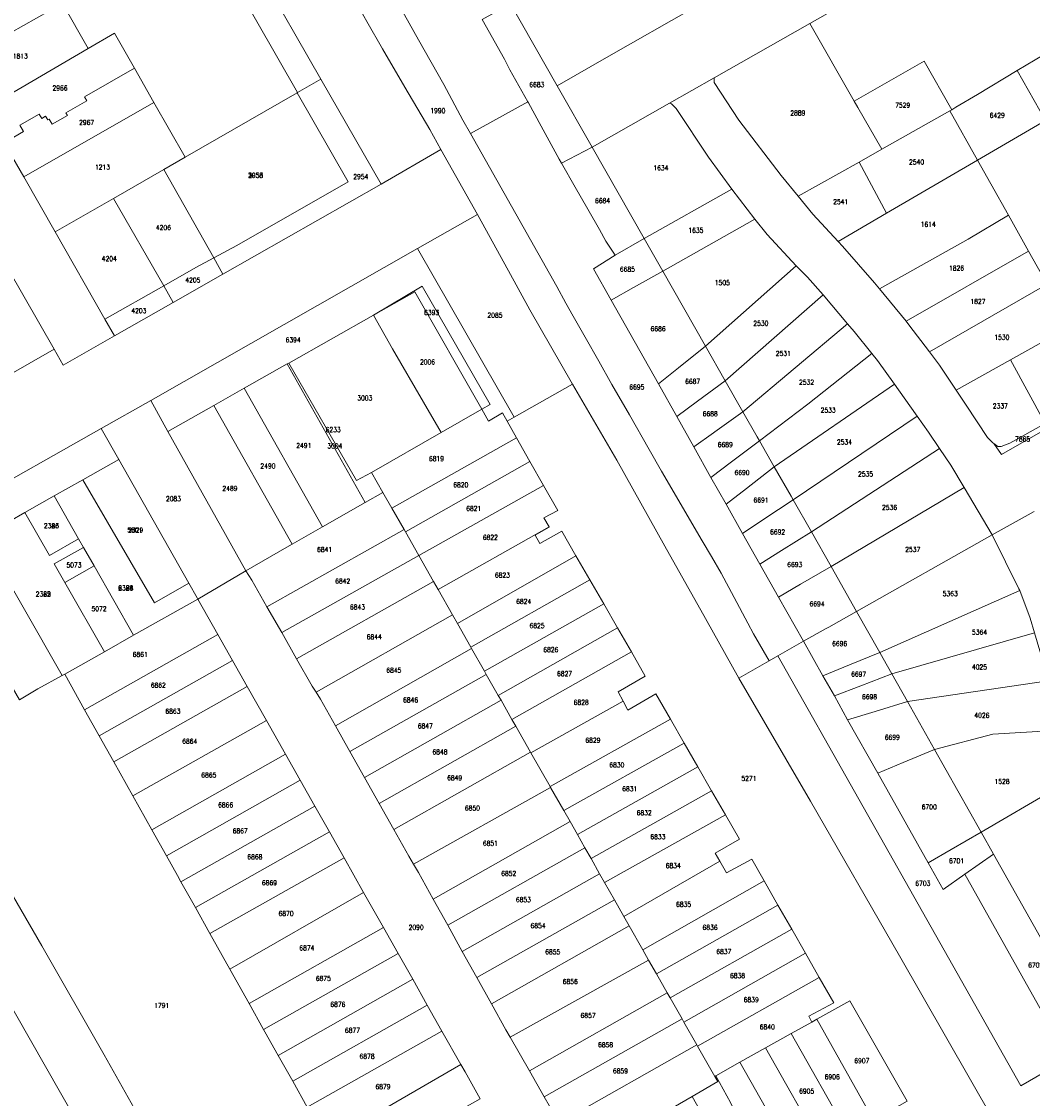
# Model space of a CAD drawing. Header units: metres. Extents: x 3 to 114181, y 112716 to 476231.
# Tile 20 of 90: x 112288 to 112497, y 475186 to 475409. Entities that reach past the tile are written whole.
import ezdxf
from ezdxf.enums import TextEntityAlignment as Align

# ---------------------------------------------------------------- set-up
doc = ezdxf.new("R2010")
doc.units = ezdxf.units.M
doc.header["$MEASUREMENT"] = 0
doc.layers.add('Kadasterperceelnummers', color=14, linetype='Continuous', lineweight=0)
doc.layers.add('Kadasterpercelen', color=14, linetype='Continuous', lineweight=13)
doc.styles.add('Style-STANDARD', font='STANDARD.shx')

msp = doc.modelspace()

# ---------------------------------------------------------------- linework, layer by layer
at = {"layer": 'Kadasterpercelen', "linetype": 'Continuous', "flags": 128}
for points in [[(112494.12, 475398.68), (112507.15, 475406.41), (112506.78, 475407.06), (112559.4, 475436.56), (112559.63, 475436.16), (112573.25, 475443.89), (112573.27, 475443.9), (112575.85, 475445.36), (112576.79, 475445.89), (112581.33, 475448.46), (112566.56, 475474.34), (112550.89, 475465.48), (112539.39, 475458.85), (112525.45, 475450.97), (112508.05, 475441.11), (112495.66, 475433.98), (112477.98, 475423.81), (112461.65, 475414.42), (112451.14, 475408.44), (112460.36, 475392.37), (112474.84, 475400.6), (112480.57, 475390.54), (112481.45, 475391.07), (112485.88, 475393.73)], [(112280.48, 475431.38), (112287.11, 475428.83), (112291.2, 475421.61), (112296.32, 475412.59), (112301.63, 475403.23), (112307.11, 475406.42), (112311.23, 475399.19), (112315.27, 475392.09), (112321.74, 475380.73), (112344.95, 475394.06), (112345.01, 475394.1), (112332.21, 475416.53), (112324.6, 475412.23), (112309.3, 475439.29), (112304.16, 475448.35), (112299.17, 475445.59), (112250.15, 475461.76), (112246.48, 475450.99), (112257.89, 475429.95), (112258.65, 475428.62), (112270.36, 475435.1)], [(112345.01, 475394.1), (112349.88, 475396.9), (112324.04, 475442.01), (112304, 475448.63), (112304.16, 475448.35), (112309.3, 475439.29), (112324.6, 475412.23), (112332.21, 475416.53)], [(112291.2, 475421.61), (112269.52, 475409.7), (112274.74, 475400.43), (112296.32, 475412.59)], [(112280.21, 475390.74), (112301.63, 475403.23), (112296.32, 475412.59), (112274.74, 475400.43)], [(112406.07, 475382.81), (112398.82, 475395.52), (112389.16, 475412.47), (112383.25, 475409.22), (112387.89, 475401.03), (112389.03, 475398.84), (112392.76, 475392.2), (112392.88, 475391.99), (112395.49, 475387.17), (112399.25, 475380.29), (112399.72, 475379.47)], [(112448.78, 475372.64), (112461.39, 475379.72), (112466.1, 475382.37), (112461.14, 475391.02), (112460.36, 475392.37), (112451.14, 475408.44), (112431.36, 475397.19), (112431.32, 475396.92), (112431.34, 475396.22), (112436.44, 475388.42), (112445.24, 475376.93)], [(112280.21, 475390.74), (112301.63, 475403.23), (112307.11, 475406.42), (112311.23, 475399.19), (112300.9, 475393.23), (112301.38, 475392.41), (112297.04, 475389.91), (112297.34, 475389.4), (112294.16, 475387.57), (112293.56, 475388.61), (112293.27, 475388.45), (112292.83, 475389.22), (112292.02, 475388.76), (112291.49, 475389.66), (112287.5, 475387.36), (112288.27, 475386.03), (112284.24, 475383.71)], [(112542.34, 475344.19), (112529.21, 475336.8), (112499.99, 475388.34), (112494.12, 475398.68), (112507.15, 475406.41), (112516.64, 475389.63), (112521.95, 475380.23), (112526.26, 475372.62), (112530.42, 475365.26), (112535.29, 475356.65)], [(112480.57, 475390.54), (112474.84, 475400.6), (112460.36, 475392.37), (112461.14, 475391.02), (112466.1, 475382.37), (112480.2, 475390.32)], [(112284.24, 475383.71), (112288.27, 475386.03), (112287.5, 475387.36), (112291.49, 475389.66), (112292.02, 475388.76), (112292.83, 475389.22), (112293.27, 475388.45), (112293.56, 475388.61), (112294.16, 475387.57), (112297.34, 475389.4), (112297.04, 475389.91), (112301.38, 475392.41), (112300.9, 475393.23), (112311.23, 475399.19), (112315.27, 475392.09), (112288.28, 475376.65)], [(112480.57, 475390.54), (112481.45, 475391.07), (112485.88, 475393.73), (112494.12, 475398.68), (112499.99, 475388.34), (112485.91, 475380.13), (112480.2, 475390.32)], [(112329.56, 475356.5), (112362.34, 475375.17), (112349.88, 475396.9), (112345.01, 475394.1), (112344.95, 475394.06), (112355.51, 475375.6), (112332.42, 475362.46), (112327.66, 475359.87)], [(112321.74, 475380.73), (112344.95, 475394.06), (112355.51, 475375.6), (112332.42, 475362.46), (112327.66, 475359.87), (112317.34, 475378.2)], [(112327.66, 475359.87), (112332.42, 475362.46), (112355.51, 475375.6), (112344.95, 475394.06), (112321.74, 475380.73), (112317.34, 475378.2)], [(112288.28, 475376.65), (112294.8, 475365.25), (112306.86, 475372.18), (112317.34, 475378.2), (112321.74, 475380.73), (112315.27, 475392.09)], [(112442.76, 475276.42), (112444.52, 475277.42), (112449.88, 475280.45), (112444.66, 475289.58), (112440.82, 475296.42), (112437.19, 475302.81), (112433.85, 475308.84), (112430.69, 475314.39), (112427.11, 475320.73), (112423.59, 475327), (112419.79, 475333.79), (112410.01, 475351.13), (112406.32, 475357.63), (112410.82, 475360.41), (112408.93, 475363.36), (112407.56, 475365.75), (112405.16, 475369.95), (112402.55, 475374.52), (112399.72, 475379.47), (112399.25, 475380.29), (112395.49, 475387.17), (112392.88, 475391.99), (112392.76, 475392.2), (112380.85, 475385.67), (112398.76, 475353.97), (112400.62, 475350.51), (112402.16, 475347.78), (112404.62, 475343.45), (112407.46, 475338.45), (112410.18, 475333.65), (112413.8, 475327.33), (112417.91, 475320.15), (112420.45, 475315.72), (112428.88, 475301.28), (112430.81, 475298.04), (112432.79, 475294.53), (112435.47, 475289.53), (112438.3, 475284.23), (112439.51, 475281.99)], [(112416.84, 475363.9), (112406.07, 475382.81), (112422.1, 475391.93), (112422.49, 475391.8), (112423.48, 475390.8), (112430.16, 475380.74), (112435.01, 475374.08)], [(112480.2, 475390.32), (112485.91, 475380.13), (112467.08, 475369.15), (112461.39, 475379.72), (112466.1, 475382.37)], [(112492.3, 475368.74), (112494.4, 475365), (112496.49, 475361.29), (112500.35, 475354.4), (112502.66, 475350.28), (112505.23, 475345.71), (112512.58, 475332.6), (112514.78, 475328.68), (112529.21, 475336.8), (112499.99, 475388.34), (112485.91, 475380.13), (112488.67, 475375.22)], [(112416.84, 475363.9), (112406.07, 475382.81), (112399.72, 475379.47), (112402.55, 475374.52), (112405.16, 475369.95), (112407.56, 475365.75), (112408.93, 475363.36), (112410.82, 475360.41)], [(112485.91, 475380.13), (112488.67, 475375.22), (112492.3, 475368.74), (112483.98, 475363.72), (112465.58, 475353.49), (112464.57, 475354.73), (112457.91, 475362.32), (112457.02, 475363.28), (112467.08, 475369.15)], [(112306.86, 475372.18), (112317.3, 475354.1), (112323.95, 475357.86), (112327.66, 475359.87), (112317.34, 475378.2)], [(112461.39, 475379.72), (112467.08, 475369.15), (112457.02, 475363.28), (112451.82, 475368.96), (112448.78, 475372.64)], [(112439.78, 475367.9), (112435.01, 475374.08), (112416.84, 475363.9), (112420.71, 475357.1)], [(112306.86, 475372.18), (112294.8, 475365.25), (112305.13, 475347.21), (112317.3, 475354.1)], [(112369.91, 475361.84), (112389.89, 475326.89), (112402.01, 475333.68), (112393.18, 475349.12), (112388.72, 475357.18), (112382.28, 475368.89)], [(112492.3, 475368.74), (112494.4, 475365), (112496.49, 475361.29), (112471.11, 475346.74), (112465.58, 475353.49), (112483.98, 475363.72)], [(112448.35, 475358.21), (112429.57, 475341.57), (112420.71, 475357.1), (112439.78, 475367.9), (112442.34, 475364.74)], [(112410.01, 475351.13), (112406.32, 475357.63), (112410.82, 475360.41), (112416.84, 475363.9), (112420.71, 475357.1), (112414.62, 475353.71)], [(112318.18, 475323.94), (112327.67, 475329.3), (112333.99, 475332.87), (112342.86, 475337.89), (112343.23, 475338.09), (112360.77, 475348), (112370.82, 475354.03), (112384.96, 475329.53), (112383.22, 475328.54), (112384.62, 475326.08), (112387.46, 475327.78), (112388.43, 475326.08), (112389.89, 475326.89), (112369.91, 475361.84), (112314.6, 475330.34)], [(112327.66, 475359.87), (112323.95, 475357.86), (112317.3, 475354.1), (112319.29, 475350.65), (112329.56, 475356.5)], [(112496.49, 475361.29), (112500.35, 475354.4), (112475.94, 475340.41), (112471.69, 475346.03), (112471.11, 475346.74)], [(112433.64, 475334.42), (112429.57, 475341.57), (112448.35, 475358.21), (112450.66, 475355.91), (112453.91, 475352.19)], [(112274.77, 475351.61), (112284.21, 475335), (112294.6, 475340.94), (112285.14, 475357.47)], [(112274.77, 475351.61), (112285.14, 475357.47), (112294.6, 475340.94), (112284.21, 475335)], [(112419.79, 475333.79), (112410.01, 475351.13), (112414.62, 475353.71), (112420.71, 475357.1), (112429.57, 475341.57), (112423.97, 475337.11)], [(112305.13, 475347.21), (112307.13, 475343.72), (112319.29, 475350.65), (112317.3, 475354.1)], [(112369.32, 475352.83), (112383.22, 475328.54), (112384.96, 475329.53), (112370.82, 475354.03), (112360.77, 475348)], [(112500.35, 475354.4), (112475.94, 475340.41), (112478.04, 475337.64), (112481.5, 475332.45), (112492.76, 475338.74), (112505.23, 475345.71), (112502.66, 475350.28)], [(112360.77, 475348), (112364.71, 475341.01), (112371.12, 475329.99), (112374.78, 475323.7), (112383.22, 475328.54), (112369.32, 475352.83)], [(112437.32, 475327.96), (112433.64, 475334.42), (112453.91, 475352.19), (112458.98, 475346.23)], [(112343.23, 475338.09), (112360.77, 475348), (112364.71, 475341.01), (112371.12, 475329.99), (112374.78, 475323.7), (112360.34, 475315.42), (112362.73, 475311.3), (112359.07, 475309.22), (112350.17, 475304.14), (112343.92, 475300.58), (112327.67, 475329.3), (112333.99, 475332.87), (112342.86, 475337.89)], [(112360.77, 475348), (112343.23, 475338.09), (112357.27, 475313.75), (112360.34, 475315.42), (112374.78, 475323.7), (112371.12, 475329.99), (112364.71, 475341.01)], [(112464.04, 475340.07), (112450.76, 475329.59), (112440.73, 475321.99), (112440.26, 475322.81), (112437.32, 475327.96), (112458.98, 475346.23), (112460.38, 475344.59)], [(112505.23, 475345.71), (112512.58, 475332.6), (112499.91, 475325.54), (112492.76, 475338.74)], [(112423.59, 475327), (112419.79, 475333.79), (112423.97, 475337.11), (112429.57, 475341.57), (112433.64, 475334.42), (112427.88, 475330.17)], [(112468.73, 475333.68), (112443.81, 475316.59), (112440.73, 475321.99), (112450.76, 475329.59), (112464.04, 475340.07), (112465.19, 475338.64)], [(112342.86, 475337.89), (112333.99, 475332.87), (112350.17, 475304.14), (112359.07, 475309.22)], [(112343.23, 475338.09), (112342.86, 475337.89), (112359.07, 475309.22), (112362.73, 475311.3), (112360.34, 475315.42), (112357.27, 475313.75)], [(112487.98, 475322.68), (112489.06, 475321.57), (112489.29, 475321.4), (112490.09, 475320.82), (112490.83, 475320.77), (112492.6, 475321.46), (112499.91, 475325.54), (112492.76, 475338.74), (112481.5, 475332.45), (112483.57, 475329.34)], [(112427.11, 475320.73), (112423.59, 475327), (112427.88, 475330.17), (112433.64, 475334.42), (112437.32, 475327.96), (112431.46, 475323.81), (112431.24, 475323.66)], [(112447.7, 475309.76), (112447.27, 475310.5), (112443.81, 475316.59), (112468.73, 475333.68), (112473.09, 475327.58), (112473.44, 475327.08)], [(112327.67, 475329.3), (112343.92, 475300.58), (112350.17, 475304.14), (112333.99, 475332.87)], [(112314.6, 475330.34), (112304.37, 475324.52), (112307.98, 475318.14), (112322.52, 475292.49), (112324.24, 475289.44), (112324.36, 475289.2), (112334.31, 475295.04), (112318.18, 475323.94)], [(112327.67, 475329.3), (112318.18, 475323.94), (112334.31, 475295.04), (112342.79, 475299.94), (112343.92, 475300.58)], [(112362.73, 475311.3), (112364.59, 475308.03), (112390.38, 475322.62), (112388.43, 475326.08), (112387.46, 475327.78), (112384.62, 475326.08), (112383.22, 475328.54), (112374.78, 475323.7), (112360.34, 475315.42)], [(112434.95, 475317.62), (112430.69, 475314.39), (112427.11, 475320.73), (112431.24, 475323.66), (112431.46, 475323.81), (112437.32, 475327.96), (112440.26, 475322.81), (112440.73, 475321.99)], [(112451.49, 475303.1), (112447.7, 475309.76), (112473.44, 475327.08), (112475.79, 475323.79), (112478.06, 475320.39)], [(112304.37, 475324.52), (112249.15, 475293.29), (112252.84, 475286.74), (112259.88, 475290.79), (112265.3, 475293.91), (112270.72, 475297.03), (112276.28, 475300.23), (112279.73, 475302.15), (112282.27, 475303.56), (112288.52, 475307.11), (112294.6, 475310.55), (112300.53, 475313.91), (112307.98, 475318.14)], [(112490.09, 475320.82), (112490.83, 475320.77), (112492.6, 475321.46), (112499.91, 475325.54), (112500.41, 475324.62), (112490.85, 475319.15), (112489.29, 475321.4)], [(112367.1, 475303.61), (112367.39, 475303.1), (112393.18, 475317.68), (112390.38, 475322.62), (112364.59, 475308.03)], [(112433.85, 475308.84), (112430.69, 475314.39), (112434.95, 475317.62), (112440.73, 475321.99), (112443.81, 475316.59), (112438.05, 475312.11)], [(112680.95, 475297.36), (112510.57, 475198.52), (112505.66, 475207.23), (112489.22, 475236.37), (112486.67, 475240.89), (112501.82, 475249.72), (112511.33, 475255.26), (112545.31, 475275.05), (112565.17, 475286.61), (112575.98, 475292.91), (112584.47, 475297.82), (112604.15, 475309.21), (112620.95, 475318.93), (112626.7, 475322.25), (112627.85, 475322.92), (112649.49, 475290.67), (112675.2, 475305.64)], [(112478.06, 475320.39), (112480.37, 475316.92), (112483.13, 475312.29), (112455.56, 475295.95), (112451.49, 475303.1)], [(112307.98, 475318.14), (112300.53, 475313.91), (112315.4, 475288.42), (112322.52, 475292.49)], [(112307.98, 475318.14), (112322.52, 475292.49), (112315.4, 475288.42), (112300.53, 475313.91)], [(112367.39, 475303.1), (112370.14, 475298.25), (112395.99, 475312.73), (112393.18, 475317.68)], [(112437.19, 475302.81), (112433.85, 475308.84), (112438.05, 475312.11), (112443.81, 475316.59), (112447.27, 475310.5), (112447.7, 475309.76), (112441.64, 475305.75)], [(112300.53, 475313.91), (112315.4, 475288.42), (112322.52, 475292.49), (112324.24, 475289.44), (112324.36, 475289.2), (112311.05, 475281.69), (112302.86, 475296.05), (112300.68, 475299.87), (112299.64, 475301.7), (112294.6, 475310.55)], [(112300.53, 475313.91), (112294.6, 475310.55), (112299.64, 475301.7), (112300.68, 475299.87), (112302.86, 475296.05), (112311.05, 475281.69), (112324.36, 475289.2), (112324.24, 475289.44), (112322.52, 475292.49), (112315.4, 475288.42)], [(112367.1, 475303.61), (112364.59, 475308.03), (112362.73, 475311.3), (112359.07, 475309.22), (112350.17, 475304.14), (112343.92, 475300.58), (112342.79, 475299.94), (112334.31, 475295.04), (112335.57, 475293.09), (112338.69, 475287.62)], [(112370.16, 475298.22), (112373.22, 475292.84), (112374.14, 475291.21), (112397.13, 475304.17), (112396.08, 475306.02), (112398.94, 475307.53), (112395.99, 475312.73), (112370.14, 475298.25)], [(112455.56, 475295.95), (112483.13, 475312.29), (112488.95, 475302.49), (112460.87, 475286.65)], [(112294.6, 475310.55), (112299.64, 475301.7), (112293.61, 475298.23), (112288.52, 475307.11)], [(112294.6, 475310.55), (112288.52, 475307.11), (112293.61, 475298.23), (112299.64, 475301.7)], [(112440.82, 475296.42), (112437.19, 475302.81), (112441.64, 475305.75), (112447.7, 475309.76), (112451.49, 475303.1), (112445.31, 475299.23)], [(112288.52, 475307.11), (112293.61, 475298.23), (112299.64, 475301.7), (112300.68, 475299.87), (112294.6, 475296.5), (112296.82, 475292.63), (112305.04, 475278.29), (112296.78, 475273.62), (112296.26, 475273.34), (112279.73, 475302.15), (112282.27, 475303.56)], [(112288.52, 475307.11), (112282.27, 475303.56), (112279.73, 475302.15), (112296.26, 475273.34), (112296.78, 475273.62), (112305.04, 475278.29), (112296.82, 475292.63), (112294.6, 475296.5), (112300.68, 475299.87), (112299.64, 475301.7), (112293.61, 475298.23)], [(112378.16, 475284.13), (112402.71, 475298.16), (112399.79, 475303.24), (112395.21, 475300.71), (112394.27, 475302.45), (112397.16, 475304.12), (112397.13, 475304.17), (112374.14, 475291.21), (112377.13, 475285.95)], [(112270.72, 475297.03), (112287.4, 475268.34), (112291.24, 475270.58), (112296.26, 475273.34), (112279.73, 475302.15), (112276.28, 475300.23)], [(112341.76, 475282.24), (112370.16, 475298.22), (112370.14, 475298.25), (112367.39, 475303.1), (112367.1, 475303.61), (112338.69, 475287.62)], [(112444.66, 475289.58), (112440.82, 475296.42), (112445.31, 475299.23), (112451.49, 475303.1), (112455.56, 475295.95), (112449.24, 475292.26)], [(112494.66, 475290.95), (112465.65, 475278.16), (112460.87, 475286.65), (112488.95, 475302.49), (112494.51, 475291.35)], [(112302.86, 475296.05), (112300.68, 475299.87), (112294.6, 475296.5), (112296.82, 475292.63)], [(112344.83, 475276.85), (112373.22, 475292.84), (112370.16, 475298.22), (112341.76, 475282.24)], [(112380.95, 475279.23), (112405.6, 475293.16), (112402.71, 475298.16), (112378.16, 475284.13)], [(112302.86, 475296.05), (112296.82, 475292.63), (112305.04, 475278.29), (112311.05, 475281.69)], [(112449.88, 475280.45), (112444.66, 475289.58), (112449.24, 475292.26), (112455.56, 475295.95), (112460.87, 475286.65), (112455.1, 475283.39), (112454.44, 475283.02)], [(112348.86, 475269.9), (112377.13, 475285.95), (112374.14, 475291.21), (112373.22, 475292.84), (112344.83, 475276.85), (112348.08, 475271.15)], [(112381.09, 475278.97), (112383.78, 475274.24), (112408.46, 475288.19), (112405.6, 475293.16), (112380.95, 475279.23)], [(112494.66, 475290.95), (112496.79, 475285.22), (112497.69, 475282.22), (112468.16, 475273.72), (112466.37, 475276.89), (112465.65, 475278.16)], [(112300.9, 475266.26), (112328.53, 475281.83), (112324.36, 475289.2), (112311.05, 475281.69), (112305.04, 475278.29), (112296.78, 475273.62)], [(112384.14, 475273.6), (112386.62, 475269.25), (112411.33, 475283.21), (112408.46, 475288.19), (112383.78, 475274.24)], [(112459.4, 475275.58), (112453.85, 475273.29), (112449.88, 475280.45), (112454.44, 475283.02), (112455.1, 475283.39), (112460.87, 475286.65), (112465.65, 475278.16)], [(112352.86, 475262.97), (112381.09, 475278.97), (112380.95, 475279.23), (112378.16, 475284.13), (112377.13, 475285.95), (112348.86, 475269.9), (112349.78, 475268.44)], [(112300.9, 475266.26), (112303.92, 475260.87), (112331.57, 475276.45), (112328.53, 475281.83)], [(112387.19, 475268.24), (112389.46, 475264.25), (112414.2, 475278.24), (112411.33, 475283.21), (112386.62, 475269.25)], [(112500.05, 475272.2), (112471.39, 475268), (112468.16, 475273.72), (112497.69, 475282.22), (112499.58, 475275.9)], [(112478.77, 475229.04), (112475.67, 475234.59), (112465.24, 475253.13), (112459.01, 475264.19), (112456.25, 475269.13), (112453.85, 475273.29), (112449.88, 475280.45), (112444.52, 475277.42), (112494.87, 475188.36), (112504.73, 475194.01), (112500.42, 475201.7), (112495.12, 475211.12), (112486.43, 475226.57), (112483.27, 475232.19)], [(112355.89, 475257.59), (112384.14, 475273.6), (112383.78, 475274.24), (112381.09, 475278.97), (112352.86, 475262.97)], [(112390.24, 475262.87), (112393.29, 475257.5), (112393.39, 475257.33), (112412.49, 475268.07), (112411.47, 475270.01), (112417.08, 475273.24), (112414.2, 475278.24), (112389.46, 475264.25)], [(112456.25, 475269.13), (112453.85, 475273.29), (112459.4, 475275.58), (112465.65, 475278.16), (112466.37, 475276.89), (112468.16, 475273.72), (112461.77, 475271.25)], [(112306.95, 475255.47), (112334.61, 475271.06), (112331.57, 475276.45), (112303.92, 475260.87)], [(112358.92, 475252.21), (112387.19, 475268.24), (112386.62, 475269.25), (112384.14, 475273.6), (112355.89, 475257.59)], [(112464.7, 475265.94), (112459.01, 475264.19), (112456.25, 475269.13), (112461.77, 475271.25), (112468.16, 475273.72), (112471.39, 475268)], [(112310.89, 475248.43), (112338.57, 475264.06), (112334.61, 475271.06), (112306.95, 475255.47)], [(112471.39, 475268), (112500.05, 475272.2), (112500.65, 475267.47), (112500.72, 475261.93), (112489.12, 475261.22), (112477.02, 475258)], [(112393.39, 475257.33), (112397.36, 475250.34), (112422.29, 475264.34), (112419.29, 475269.56), (112413.48, 475266.18), (112412.49, 475268.07)], [(112361.95, 475246.83), (112390.24, 475262.87), (112389.46, 475264.25), (112387.19, 475268.24), (112358.92, 475252.21)], [(112465.24, 475253.13), (112459.01, 475264.19), (112464.7, 475265.94), (112471.39, 475268), (112477.02, 475258), (112470.53, 475255.32)], [(112314.83, 475241.4), (112342.52, 475257.07), (112338.57, 475264.06), (112310.89, 475248.43)], [(112397.45, 475250.18), (112400.18, 475245.37), (112425.14, 475259.38), (112422.29, 475264.34), (112397.36, 475250.34)], [(112364.98, 475241.45), (112393.29, 475257.5), (112390.24, 475262.87), (112361.95, 475246.83)], [(112477.02, 475258), (112489.12, 475261.22), (112500.72, 475261.93), (112500.74, 475260.62), (112501.82, 475249.72), (112486.67, 475240.89)], [(112400.18, 475245.37), (112401.48, 475243.09), (112403.01, 475240.4), (112427.99, 475254.42), (112425.14, 475259.38)], [(112258.8, 475251.88), (112314.25, 475154.68), (112327.46, 475131.37), (112333.43, 475120.88), (112339.21, 475111.1), (112349.29, 475116.74), (112338.41, 475135.95), (112329.79, 475151.04), (112323.64, 475161.67), (112304.93, 475194.76), (112292.01, 475217.39), (112280.74, 475236.86), (112269.93, 475255.98), (112269.2, 475257.73), (112269.12, 475257.68)], [(112369.06, 475234.28), (112397.45, 475250.18), (112397.36, 475250.34), (112393.39, 475257.33), (112393.29, 475257.5), (112364.98, 475241.45), (112368.09, 475235.95)], [(112475.67, 475234.59), (112465.24, 475253.13), (112470.53, 475255.32), (112477.02, 475258), (112486.67, 475240.89), (112480.43, 475237.32)], [(112317.84, 475236.03), (112345.55, 475251.7), (112342.52, 475257.07), (112314.83, 475241.4)], [(112403.01, 475240.4), (112404.55, 475237.69), (112405.84, 475235.43), (112430.83, 475249.46), (112427.99, 475254.42)], [(112236.36, 475239.04), (112234.67, 475238.07), (112289.96, 475140.53), (112307.47, 475150.87), (112314.25, 475154.68), (112258.8, 475251.88), (112252.73, 475248.46), (112247.32, 475245.35), (112241.96, 475242.26)], [(112320.86, 475230.64), (112348.59, 475246.33), (112345.55, 475251.7), (112317.84, 475236.03), (112320.13, 475231.95)], [(112373.14, 475227.04), (112401.48, 475243.09), (112400.18, 475245.37), (112397.45, 475250.18), (112369.06, 475234.28), (112370.1, 475232.53)], [(112405.84, 475235.43), (112407.61, 475232.3), (112408.66, 475230.46), (112433.68, 475244.5), (112430.83, 475249.46)], [(112323.87, 475225.27), (112351.62, 475240.96), (112348.59, 475246.33), (112320.86, 475230.64)], [(112410.68, 475226.9), (112412.63, 475223.47), (112432.52, 475234.92), (112431.57, 475236.59), (112436.57, 475239.48), (112433.68, 475244.5), (112408.66, 475230.46)], [(112376.16, 475221.62), (112404.55, 475237.69), (112403.01, 475240.4), (112401.48, 475243.09), (112373.14, 475227.04)], [(112326.88, 475219.89), (112354.66, 475235.6), (112351.62, 475240.96), (112323.87, 475225.27)], [(112475.67, 475234.59), (112480.43, 475237.32), (112486.67, 475240.89), (112489.22, 475236.37), (112483.27, 475232.19), (112478.77, 475229.04)], [(112379.17, 475216.2), (112407.61, 475232.3), (112405.84, 475235.43), (112404.55, 475237.69), (112376.16, 475221.62)], [(112331.01, 475212.53), (112358.71, 475228.41), (112354.66, 475235.6), (112326.88, 475219.89)], [(112413.74, 475221.51), (112416.56, 475216.55), (112441.73, 475230.8), (112439.13, 475235.35), (112433.92, 475232.47), (112432.52, 475234.92), (112412.63, 475223.47)], [(112483.27, 475232.19), (112486.43, 475226.57), (112495.12, 475211.12), (112500.42, 475201.7), (112504.73, 475194.01), (112506.49, 475191.01), (112512.77, 475194.62), (112510.57, 475198.52), (112505.66, 475207.23), (112489.22, 475236.37)], [(112382.19, 475210.78), (112410.68, 475226.9), (112408.66, 475230.46), (112407.61, 475232.3), (112379.17, 475216.2)], [(112417.77, 475214.41), (112419.4, 475211.56), (112444.57, 475225.81), (112441.73, 475230.8), (112416.56, 475216.55)], [(112362.81, 475221.16), (112358.71, 475228.41), (112331.01, 475212.53), (112334.98, 475205.44)], [(112385.2, 475205.35), (112413.74, 475221.51), (112412.63, 475223.47), (112410.68, 475226.9), (112382.19, 475210.78)], [(112421.63, 475207.63), (112422.23, 475206.56), (112447.42, 475220.81), (112444.57, 475225.81), (112419.4, 475211.56)], [(112389.08, 475198.42), (112417.77, 475214.41), (112416.56, 475216.55), (112413.74, 475221.51), (112385.2, 475205.35), (112388.21, 475199.94)], [(112365.85, 475215.8), (112362.81, 475221.16), (112334.98, 475205.44), (112337.99, 475200.06)], [(112422.23, 475206.56), (112424.69, 475202.23), (112425.07, 475201.57), (112450.26, 475215.82), (112447.42, 475220.81)], [(112365.85, 475215.8), (112337.99, 475200.06), (112338.28, 475199.54), (112341, 475194.68), (112368.88, 475210.43)], [(112425.07, 475201.57), (112427.76, 475196.83), (112427.91, 475196.57), (112453.1, 475210.83), (112450.26, 475215.82)], [(112393.07, 475191.47), (112421.63, 475207.63), (112419.4, 475211.56), (112417.77, 475214.41), (112389.08, 475198.42)], [(112371.91, 475205.06), (112368.88, 475210.43), (112341, 475194.68), (112344.02, 475189.3)], [(112431.47, 475190.31), (112431.7, 475190.44), (112436.7, 475193.24), (112442.02, 475196.21), (112447.33, 475199.18), (112451.59, 475201.56), (112450.94, 475202.77), (112456.12, 475205.54), (112453.1, 475210.83), (112427.91, 475196.57)], [(112396.16, 475186.08), (112424.69, 475202.23), (112422.23, 475206.56), (112421.63, 475207.63), (112393.07, 475191.47)], [(112471.33, 475185.17), (112459.47, 475205.97), (112452.63, 475202.14), (112464.38, 475181.28)], [(112347.03, 475183.92), (112374.95, 475199.69), (112371.91, 475205.06), (112344.02, 475189.3)], [(112399.25, 475180.7), (112427.76, 475196.83), (112425.07, 475201.57), (112424.69, 475202.23), (112396.16, 475186.08)], [(112464.38, 475181.28), (112452.63, 475202.14), (112451.59, 475201.56), (112447.33, 475199.18), (112459.08, 475178.32)], [(112347.03, 475183.92), (112351.08, 475176.69), (112378.86, 475192.76), (112374.95, 475199.69)], [(112459.08, 475178.32), (112447.33, 475199.18), (112442.02, 475196.21), (112453.78, 475175.35)], [(112399.25, 475180.7), (112403.74, 475172.87), (112410.99, 475177.06), (112416.25, 475180.09), (112421.51, 475183.13), (112426.77, 475186.17), (112432.08, 475189.23), (112431.47, 475190.31), (112427.91, 475196.57), (112427.76, 475196.83)], [(112453.78, 475175.35), (112442.02, 475196.21), (112436.7, 475193.24), (112448.49, 475172.39)], [(112378.86, 475192.76), (112351.08, 475176.69), (112354.92, 475169.85), (112382.88, 475185.67), (112379.73, 475191.23)], [(112448.49, 475172.39), (112436.7, 475193.24), (112431.7, 475190.44), (112434.75, 475184.93), (112437.39, 475179.62), (112443.2, 475169.43)], [(112431.7, 475190.44), (112431.47, 475190.31), (112432.08, 475189.23), (112426.77, 475186.17), (112437.88, 475166.45), (112443.2, 475169.43), (112437.39, 475179.62), (112434.75, 475184.93)], [(112437.88, 475166.45), (112426.77, 475186.17), (112421.51, 475183.13), (112432.58, 475163.48)]]:
    msp.add_lwpolyline(points, close=True, dxfattribs=at)
for points in [[(112251.58, 475465.97), (112303.48, 475448.8), (112304, 475448.63), (112324.04, 475442.01), (112349.88, 475396.9), (112362.34, 475375.17), (112374.74, 475382.31), (112372.41, 475386.45), (112367.26, 475395.25), (112362.6, 475403.18), (112359.39, 475408.85), (112354.39, 475417.76), (112351.34, 475423.2), (112348.72, 475427.86), (112345.03, 475434.43), (112343.16, 475437.57), (112340.58, 475441.9), (112337.52, 475446.94), (112334.92, 475451.2), (112278.83, 475470.27)], [(112508.05, 475441.11), (112495.66, 475433.98), (112477.98, 475423.81), (112461.65, 475414.42), (112451.14, 475408.44), (112431.36, 475397.19), (112422.1, 475391.93), (112406.07, 475382.81), (112398.82, 475395.52), (112409.54, 475401.66), (112427.02, 475411.62), (112436.44, 475416.97), (112444.79, 475421.72), (112455.64, 475427.9), (112462.09, 475431.58), (112465.97, 475433.8), (112471.19, 475436.79), (112476.35, 475439.74), (112479.61, 475441.61), (112481.54, 475442.72), (112490.43, 475447.81), (112495.45, 475450.68), (112499.51, 475452.99)], [(112359.39, 475408.85), (112362.6, 475403.18), (112367.26, 475395.25), (112372.41, 475386.45), (112374.74, 475382.31), (112382.28, 475368.89), (112388.72, 475357.18), (112393.18, 475349.12), (112402.01, 475333.68), (112411.17, 475317.96), (112421.1, 475300.16), (112429.55, 475285.17), (112436.48, 475272.84), (112442.76, 475276.42), (112439.51, 475281.99), (112438.3, 475284.23), (112435.47, 475289.53), (112432.79, 475294.53), (112430.81, 475298.04), (112428.88, 475301.28), (112420.45, 475315.72), (112417.91, 475320.15), (112413.8, 475327.33), (112410.18, 475333.65), (112407.46, 475338.45), (112404.62, 475343.45), (112402.16, 475347.78), (112400.62, 475350.51), (112398.76, 475353.97), (112380.85, 475385.67), (112379.3, 475388.42), (112375.31, 475395.82), (112370.12, 475405.05), (112365.28, 475413.73)], [(112427.02, 475411.62), (112409.54, 475401.66), (112398.82, 475395.52), (112389.16, 475412.47)], [(112500.41, 475324.62), (112490.85, 475319.15), (112489.29, 475321.4), (112489.06, 475321.57), (112487.98, 475322.68), (112483.57, 475329.34), (112481.5, 475332.45), (112478.04, 475337.64), (112475.94, 475340.41), (112471.69, 475346.03), (112471.11, 475346.74), (112465.58, 475353.49), (112464.57, 475354.73), (112457.91, 475362.32), (112457.02, 475363.28), (112451.82, 475368.96), (112448.78, 475372.64), (112445.24, 475376.93), (112436.44, 475388.42), (112431.34, 475396.22), (112431.32, 475396.92), (112431.36, 475397.19), (112422.1, 475391.93), (112422.49, 475391.8), (112423.48, 475390.8), (112430.16, 475380.74), (112435.01, 475374.08), (112439.78, 475367.9), (112442.34, 475364.74), (112448.35, 475358.21), (112450.66, 475355.91), (112453.91, 475352.19), (112458.98, 475346.23), (112460.38, 475344.59), (112464.04, 475340.07), (112465.19, 475338.64), (112468.73, 475333.68), (112473.09, 475327.58), (112473.44, 475327.08), (112475.79, 475323.79), (112478.06, 475320.39), (112480.37, 475316.92), (112483.13, 475312.29), (112488.95, 475302.49), (112497.65, 475307.32)], [(112249.15, 475293.29), (112304.37, 475324.52), (112314.6, 475330.34), (112369.91, 475361.84), (112382.28, 475368.89), (112374.74, 475382.31), (112362.34, 475375.17), (112329.56, 475356.5), (112319.29, 475350.65), (112307.13, 475343.72), (112296.49, 475337.67), (112294.6, 475340.94), (112284.21, 475335)], [(112285.14, 475357.47), (112294.6, 475340.94), (112296.49, 475337.67), (112307.13, 475343.72), (112305.13, 475347.21), (112294.8, 475365.25), (112288.28, 475376.65), (112284.24, 475383.71)], [(112489.08, 475181.51), (112469.76, 475215.31), (112451.31, 475247.35), (112436.48, 475272.84), (112429.55, 475285.17), (112421.1, 475300.16), (112411.17, 475317.96), (112402.01, 475333.68), (112389.89, 475326.89), (112388.43, 475326.08), (112390.38, 475322.62), (112393.18, 475317.68), (112395.99, 475312.73), (112398.94, 475307.53), (112396.08, 475306.02), (112397.13, 475304.17), (112397.16, 475304.12), (112394.27, 475302.45), (112395.21, 475300.71), (112399.79, 475303.24), (112402.71, 475298.16), (112405.6, 475293.16), (112408.46, 475288.19), (112411.33, 475283.21), (112414.2, 475278.24), (112417.08, 475273.24), (112411.47, 475270.01), (112412.49, 475268.07), (112413.48, 475266.18), (112419.29, 475269.56), (112422.29, 475264.34), (112425.14, 475259.38), (112427.99, 475254.42), (112430.83, 475249.46), (112433.68, 475244.5), (112436.57, 475239.48), (112431.57, 475236.59), (112432.52, 475234.92), (112433.92, 475232.47), (112439.13, 475235.35), (112441.73, 475230.8), (112444.57, 475225.81), (112447.42, 475220.81), (112450.26, 475215.82), (112453.1, 475210.83), (112456.12, 475205.54), (112450.94, 475202.77), (112451.59, 475201.56), (112452.63, 475202.14), (112459.47, 475205.97), (112471.33, 475185.17)], [(112497.65, 475307.32), (112488.95, 475302.49), (112494.51, 475291.35), (112494.66, 475290.95), (112496.79, 475285.22), (112497.69, 475282.22)], [(112399.25, 475180.7), (112396.16, 475186.08), (112393.07, 475191.47), (112389.08, 475198.42), (112388.21, 475199.94), (112385.2, 475205.35), (112382.19, 475210.78), (112379.17, 475216.2), (112376.16, 475221.62), (112373.14, 475227.04), (112370.1, 475232.53), (112369.06, 475234.28), (112368.09, 475235.95), (112364.98, 475241.45), (112361.95, 475246.83), (112358.92, 475252.21), (112355.89, 475257.59), (112352.86, 475262.97), (112349.78, 475268.44), (112348.86, 475269.9), (112348.08, 475271.15), (112344.83, 475276.85), (112341.76, 475282.24), (112338.69, 475287.62), (112335.57, 475293.09), (112334.31, 475295.04), (112324.36, 475289.2), (112328.53, 475281.83), (112331.57, 475276.45), (112334.61, 475271.06), (112338.57, 475264.06), (112342.52, 475257.07), (112345.55, 475251.7), (112348.59, 475246.33), (112351.62, 475240.96), (112354.66, 475235.6), (112358.71, 475228.41), (112362.81, 475221.16), (112365.85, 475215.8), (112368.88, 475210.43), (112371.91, 475205.06), (112374.95, 475199.69), (112378.86, 475192.76), (112379.73, 475191.23), (112382.88, 475185.67)], [(112504.73, 475194.01), (112494.87, 475188.36), (112444.52, 475277.42), (112442.76, 475276.42), (112436.48, 475272.84), (112451.31, 475247.35), (112469.76, 475215.31), (112489.08, 475181.51), (112489.43, 475180.9), (112491.17, 475181.84), (112494.74, 475175.96), (112493.34, 475175.11), (112502.93, 475157.67)], [(112347.03, 475183.92), (112344.02, 475189.3), (112341, 475194.68), (112338.28, 475199.54), (112337.99, 475200.06), (112334.98, 475205.44), (112331.01, 475212.53), (112326.88, 475219.89), (112323.87, 475225.27), (112320.86, 475230.64), (112320.13, 475231.95), (112317.84, 475236.03), (112314.83, 475241.4), (112310.89, 475248.43), (112306.95, 475255.47), (112303.92, 475260.87), (112300.9, 475266.26), (112296.78, 475273.62), (112296.26, 475273.34), (112291.24, 475270.58), (112287.4, 475268.34)], [(112280.74, 475236.86), (112292.01, 475217.39), (112304.93, 475194.76), (112323.64, 475161.67)]]:
    msp.add_lwpolyline(points, dxfattribs=at)

# ---------------------------------------------------------------- texts
at = {"layer": 'Kadasterperceelnummers', "linetype": 'Continuous', "lineweight": 0, "style": 'Style-STANDARD'}
for s, p in [('1813', (112287.57, 475401.67)), ('2966', (112295.81, 475395.06)), ('6683', (112394.6, 475395.77)), ('7529', (112470.42, 475391.49)), ('1990', (112374.1, 475390.36)), ('2889', (112448.68, 475389.89)), ('6429', (112490, 475389.41)), ('2967', (112301.33, 475387.92)), ('2540', (112473.29, 475379.73)), ('1213', (112304.61, 475378.67)), ('1634', (112420.31, 475378.51)), ('3038', (112336.32, 475376.97)), ('2953', (112336.35, 475376.97)), ('2954', (112358.14, 475376.7)), ('6684', (112408.22, 475371.71)), ('2541', (112457.57, 475371.5)), ('4206', (112317.23, 475366.16)), ('1614', (112475.7, 475366.81)), ('1635', (112427.55, 475365.59)), ('4204', (112306.02, 475359.72)), ('6685', (112413.37, 475357.52)), ('1826', (112481.57, 475357.74)), ('4205', (112323.34, 475355.26)), ('1505', (112433.04, 475354.74)), ('1827', (112486.01, 475350.85)), ('4203', (112312.15, 475348.91)), ('6393', (112372.8, 475348.56)), ('2085', (112385.93, 475347.99)), ('2530', (112441.02, 475346.32)), ('6686', (112419.73, 475345.19)), ('6394', (112344.11, 475342.89)), ('1530', (112490.96, 475343.43)), ('2531', (112445.67, 475340.08)), ('2006', (112371.96, 475338.32)), ('6695', (112415.32, 475333.11)), ('6687', (112426.88, 475334.29)), ('2532', (112450.5, 475334.11)), ('3003', (112358.96, 475330.85)), ('2533', (112454.97, 475328.33)), ('2337', (112490.64, 475329.19)), ('6688', (112430.53, 475327.58)), ('6233', (112352.41, 475324.29)), ('2534', (112458.34, 475321.72)), ('7865', (112495.26, 475322.34)), ('2491', (112346.33, 475321)), ('3004', (112352.75, 475320.91)), ('6689', (112433.64, 475321.18)), ('6819', (112373.81, 475318.28)), ('2490', (112338.89, 475316.77)), ('6690', (112437.12, 475315.41)), ('2535', (112462.72, 475315.09)), ('6820', (112378.85, 475312.86)), ('2489', (112331.02, 475312.11)), ('2083', (112319.31, 475309.98)), ('6821', (112381.53, 475307.96)), ('6691', (112441.06, 475309.7)), ('2536', (112467.69, 475308.17)), ('2383', (112294.03, 475304.38)), ('2326', (112294.03, 475304.38)), ('5601', (112311.31, 475303.48)), ('2329', (112311.48, 475303.48)), ('6822', (112384.97, 475301.97)), ('6692', (112444.49, 475303.09)), ('6841', (112350.63, 475299.46)), ('2537', (112472.49, 475299.47)), ('5073', (112298.71, 475296.25)), ('6693', (112448.05, 475296.34)), ('6842', (112354.38, 475292.92)), ('6823', (112387.48, 475294.15)), ('2382', (112292.34, 475290.23)), ('2325', (112292.34, 475290.23)), ('2328', (112309.43, 475291.5)), ('6384', (112309.42, 475291.5)), ('5363', (112480.26, 475290.33)), ('6824', (112391.88, 475288.7)), ('6694', (112452.66, 475288.2)), ('5072', (112303.9, 475287.19)), ('6843', (112357.45, 475287.54)), ('6825', (112394.65, 475283.7)), ('6844', (112360.91, 475281.37)), ('5364', (112486.33, 475282.33)), ('6696', (112457.34, 475279.97)), ('6861', (112312.42, 475277.73)), ('6826', (112397.5, 475278.72)), ('6845', (112364.97, 475274.46)), ('4025', (112486.31, 475275.11)), ('6827', (112400.35, 475273.73)), ('6697', (112461.28, 475273.64)), ('6862', (112316.17, 475271.35)), ('6846', (112368.45, 475268.28)), ('6828', (112403.8, 475267.79)), ('6698', (112463.54, 475268.95)), ('6863', (112319.2, 475265.96)), ('4026', (112486.82, 475265.1)), ('6847', (112371.49, 475262.91)), ('6864', (112322.68, 475259.75)), ('6829', (112406.22, 475259.95)), ('6699', (112468.26, 475260.56)), ('6848', (112374.53, 475257.53)), ('6830', (112411.18, 475254.85)), ('6865', (112326.63, 475252.73)), ('6849', (112377.57, 475252.16)), ('6831', (112413.85, 475249.89)), ('5271', (112438.55, 475252.04)), ('1528', (112491, 475251.41)), ('6866', (112330.13, 475246.55)), ('6850', (112381.26, 475245.89)), ('6700', (112475.91, 475246.15)), ('6832', (112416.85, 475244.92)), ('6867', (112333.15, 475241.17)), ('6833', (112419.69, 475239.96)), ('6851', (112384.98, 475238.61)), ('6868', (112336.18, 475235.8)), ('6701', (112481.57, 475234.97)), ('6852', (112388.78, 475232.35)), ('6834', (112422.87, 475233.98)), ('6869', (112339.2, 475230.42)), ('6703', (112474.58, 475230.31)), ('6853', (112391.82, 475226.94)), ('6835', (112425.01, 475225.95)), ('6870', (112342.65, 475224.06)), ('2090', (112369.6, 475221.2)), ('6854', (112394.86, 475221.54)), ('6836', (112430.5, 475221.18)), ('6874', (112346.95, 475216.93)), ('6855', (112397.9, 475216.12)), ('6837', (112433.35, 475216.18)), ('6702', (112497.98, 475213.37)), ('6875', (112350.36, 475210.61)), ('6856', (112401.53, 475209.96)), ('6838', (112436.19, 475211.19)), ('6839', (112439.03, 475206.2)), ('1791', (112316.89, 475205.01)), ('6876', (112353.38, 475205.24)), ('6857', (112405.22, 475202.94)), ('6877', (112356.4, 475199.86)), ('6840', (112442.35, 475200.57)), ('6858', (112408.85, 475196.86)), ('6878', (112359.43, 475194.49)), ('6907', (112461.94, 475193.56)), ('6859', (112411.93, 475191.46)), ('6906', (112455.81, 475190.23)), ('6879', (112362.73, 475188.19)), ('6905', (112450.51, 475187.26))]:
    msp.add_text(s, height=1, dxfattribs=at).set_placement(p, align=Align.MIDDLE_CENTER)

doc.saveas('drawing.dxf')
